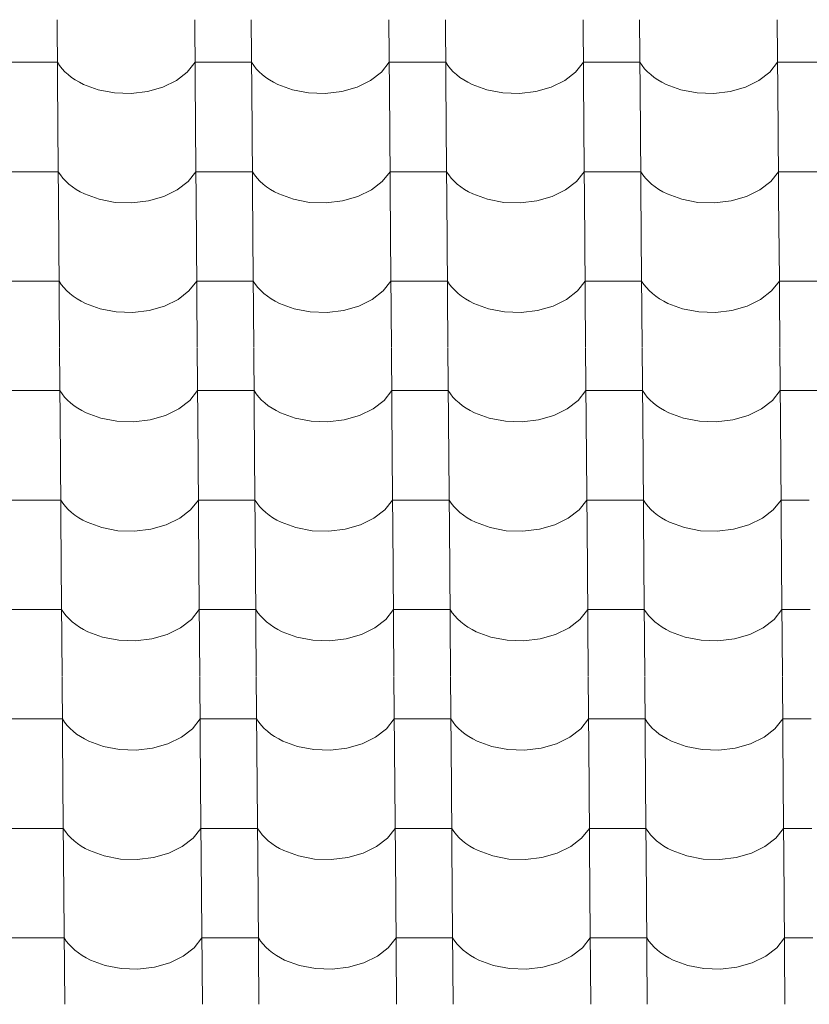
# Model space of a CAD drawing. Header units: millimetres. Extents: x -27785 to 104762, y -947 to 11132.
# Tile 78 of 146: x -11489 to -10818, y 8899 to 9735. Entities that reach past the tile are written whole.
import ezdxf

# ---------------------------------------------------------------- set-up
doc = ezdxf.new("R2010")
doc.units = ezdxf.units.MM
doc.header["$MEASUREMENT"] = 0
doc.layers.add('POHLED JIŽNÍ_1_Bourané_Výplně - Povrchové', color=7, linetype='Continuous')
doc.layers.add('POHLED JIŽNÍ_1_Konstrukce - nosné', color=7, linetype='Continuous')

# ---------------------------------------------------------------- blocks, each defined once
blk = doc.blocks.new('*X2', base_point=(-29303.7, -27473.93))
at = {"layer": 'POHLED JIŽNÍ_1_Bourané_Výplně - Povrchové', "color": 7, "linetype": 'Continuous', "lineweight": 13}
for p, q in [((-11456.89, 9735.37), (-11456.17, 9642.69)), ((-11339.93, 9735.37), (-11339.21, 9642.69)), ((-11291.9, 9735.37), (-11291.17, 9642.69)), ((-11174.93, 9735.37), (-11174.21, 9642.69)), ((-11126.9, 9735.37), (-11126.18, 9642.69)), ((-11009.94, 9735.37), (-11009.22, 9642.69)), ((-10961.9, 9735.37), (-10961.18, 9642.69)), ((-10844.94, 9735.37), (-10844.22, 9642.69)), ((-11480.63, 9699.21), (-11504.64, 9699.21)), ((-11456.61, 9699.21), (-11480.63, 9699.21)), ((-11456.61, 9699.21), (-11454.76, 9696.42)), ((-11346.25, 9690.83), (-11339.65, 9699.21)), ((-11315.63, 9699.21), (-11339.65, 9699.21)), ((-11291.61, 9699.21), (-11315.63, 9699.21)), ((-11291.61, 9699.21), (-11289.77, 9696.42)), ((-11181.26, 9690.83), (-11174.65, 9699.21)), ((-11150.64, 9699.21), (-11174.65, 9699.21)), ((-11126.62, 9699.21), (-11150.64, 9699.21)), ((-11126.62, 9699.21), (-11124.77, 9696.42)), ((-11016.26, 9690.83), (-11009.66, 9699.21)), ((-10985.64, 9699.21), (-11009.66, 9699.21)), ((-10961.62, 9699.21), (-10985.64, 9699.21)), ((-10961.62, 9699.21), (-10959.78, 9696.42)), ((-10851.26, 9690.83), (-10844.66, 9699.21)), ((-10820.64, 9699.21), (-10844.66, 9699.21)), ((-10796.63, 9699.21), (-10820.64, 9699.21)), ((-11454.76, 9696.42), (-11452.62, 9693.72)), ((-11452.62, 9693.72), (-11450.19, 9691.14)), ((-11450.19, 9691.14), (-11447.49, 9688.67)), ((-11355.51, 9683.65), (-11346.25, 9690.83)), ((-11289.77, 9696.42), (-11287.63, 9693.72)), ((-11287.63, 9693.72), (-11285.2, 9691.14)), ((-11285.2, 9691.14), (-11282.5, 9688.67)), ((-11190.51, 9683.65), (-11181.26, 9690.83)), ((-11124.77, 9696.42), (-11122.63, 9693.72)), ((-11122.63, 9693.72), (-11120.2, 9691.14)), ((-11120.2, 9691.14), (-11117.5, 9688.67)), ((-11025.51, 9683.65), (-11016.26, 9690.83)), ((-10959.78, 9696.42), (-10957.63, 9693.72)), ((-10957.63, 9693.72), (-10955.21, 9691.14)), ((-10955.21, 9691.14), (-10952.51, 9688.67)), ((-10860.52, 9683.65), (-10851.26, 9690.83)), ((-11447.49, 9688.67), (-11444.54, 9686.34)), ((-11444.54, 9686.34), (-11441.33, 9684.17)), ((-11441.33, 9684.17), (-11437.91, 9682.15)), ((-11437.91, 9682.15), (-11434.27, 9680.3)), ((-11366.94, 9678.06), (-11355.51, 9683.65)), ((-11282.5, 9688.67), (-11279.54, 9686.34)), ((-11279.54, 9686.34), (-11276.34, 9684.17)), ((-11276.34, 9684.17), (-11272.91, 9682.15)), ((-11272.91, 9682.15), (-11269.27, 9680.3)), ((-11201.94, 9678.06), (-11190.51, 9683.65)), ((-11117.5, 9688.67), (-11114.54, 9686.34)), ((-11114.54, 9686.34), (-11111.34, 9684.17)), ((-11111.34, 9684.17), (-11107.91, 9682.15)), ((-11107.91, 9682.15), (-11104.28, 9680.3)), ((-11036.95, 9678.06), (-11025.51, 9683.65)), ((-10952.51, 9688.67), (-10949.55, 9686.34)), ((-10949.55, 9686.34), (-10946.35, 9684.17)), ((-10946.35, 9684.17), (-10942.92, 9682.15)), ((-10942.92, 9682.15), (-10939.28, 9680.3)), ((-10871.95, 9678.06), (-10860.52, 9683.65)), ((-11434.27, 9680.3), (-11421.79, 9675.73)), ((-11421.79, 9675.73), (-11408.11, 9673.14)), ((-11408.11, 9673.14), (-11393.93, 9672.67)), ((-11393.93, 9672.67), (-11379.97, 9674.34)), ((-11379.97, 9674.34), (-11366.94, 9678.06)), ((-11269.27, 9680.3), (-11256.8, 9675.73)), ((-11256.8, 9675.73), (-11243.12, 9673.14)), ((-11243.12, 9673.14), (-11228.93, 9672.67)), ((-11228.93, 9672.67), (-11214.97, 9674.34)), ((-11214.97, 9674.34), (-11201.94, 9678.06)), ((-11104.28, 9680.3), (-11091.8, 9675.73)), ((-11091.8, 9675.73), (-11078.12, 9673.14)), ((-11078.12, 9673.14), (-11063.94, 9672.67)), ((-11063.94, 9672.67), (-11049.98, 9674.34)), ((-11049.98, 9674.34), (-11036.95, 9678.06)), ((-10939.28, 9680.3), (-10926.8, 9675.73)), ((-10926.8, 9675.73), (-10913.12, 9673.14)), ((-10913.12, 9673.14), (-10898.94, 9672.67)), ((-10898.94, 9672.67), (-10884.98, 9674.34)), ((-10884.98, 9674.34), (-10871.95, 9678.06)), ((-11456.17, 9642.36), (-11455.45, 9549.68)), ((-11339.21, 9642.36), (-11338.49, 9549.68)), ((-11291.17, 9642.36), (-11290.45, 9549.68)), ((-11174.21, 9642.36), (-11173.49, 9549.68)), ((-11126.18, 9642.36), (-11125.46, 9549.68)), ((-11009.21, 9642.36), (-11008.49, 9549.68)), ((-10961.18, 9642.36), (-10960.46, 9549.68)), ((-10844.22, 9642.36), (-10843.5, 9549.68)), ((-11479.9, 9606.2), (-11503.92, 9606.2)), ((-11455.89, 9606.2), (-11479.9, 9606.2)), ((-11455.89, 9606.2), (-11454.04, 9603.41)), ((-11345.53, 9597.82), (-11338.93, 9606.2)), ((-11314.91, 9606.2), (-11338.93, 9606.2)), ((-11290.89, 9606.2), (-11314.91, 9606.2)), ((-11290.89, 9606.2), (-11289.05, 9603.41)), ((-11180.53, 9597.82), (-11173.93, 9606.2)), ((-11149.91, 9606.2), (-11173.93, 9606.2)), ((-11125.89, 9606.2), (-11149.91, 9606.2)), ((-11125.89, 9606.2), (-11124.05, 9603.41)), ((-11015.54, 9597.82), (-11008.93, 9606.2)), ((-10984.92, 9606.2), (-11008.93, 9606.2)), ((-10960.9, 9606.2), (-10984.92, 9606.2)), ((-10960.9, 9606.2), (-10959.05, 9603.41)), ((-10850.54, 9597.82), (-10843.94, 9606.2)), ((-10819.92, 9606.2), (-10843.94, 9606.2)), ((-10795.9, 9606.2), (-10819.92, 9606.2)), ((-11454.04, 9603.41), (-11451.9, 9600.71)), ((-11451.9, 9600.71), (-11449.47, 9598.13)), ((-11449.47, 9598.13), (-11446.77, 9595.66)), ((-11354.78, 9590.65), (-11345.53, 9597.82)), ((-11289.05, 9603.41), (-11286.9, 9600.71)), ((-11286.9, 9600.71), (-11284.48, 9598.13)), ((-11284.48, 9598.13), (-11281.78, 9595.66)), ((-11189.79, 9590.65), (-11180.53, 9597.82)), ((-11124.05, 9603.41), (-11121.91, 9600.71)), ((-11121.91, 9600.71), (-11119.48, 9598.13)), ((-11119.48, 9598.13), (-11116.78, 9595.66)), ((-11024.79, 9590.65), (-11015.54, 9597.82)), ((-10959.05, 9603.41), (-10956.91, 9600.71)), ((-10956.91, 9600.71), (-10954.48, 9598.13)), ((-10954.48, 9598.13), (-10951.78, 9595.66)), ((-10859.79, 9590.65), (-10850.54, 9597.82)), ((-11446.77, 9595.66), (-11443.81, 9593.34)), ((-11443.81, 9593.34), (-11440.61, 9591.16)), ((-11440.61, 9591.16), (-11437.18, 9589.14)), ((-11437.18, 9589.14), (-11433.55, 9587.29)), ((-11366.22, 9585.05), (-11354.78, 9590.65)), ((-11281.78, 9595.66), (-11278.82, 9593.34)), ((-11278.82, 9593.34), (-11275.61, 9591.16)), ((-11275.61, 9591.16), (-11272.19, 9589.14)), ((-11272.19, 9589.14), (-11268.55, 9587.29)), ((-11201.22, 9585.05), (-11189.79, 9590.65)), ((-11116.78, 9595.66), (-11113.82, 9593.34)), ((-11113.82, 9593.34), (-11110.62, 9591.16)), ((-11110.62, 9591.16), (-11107.19, 9589.14)), ((-11107.19, 9589.14), (-11103.56, 9587.29)), ((-11036.22, 9585.05), (-11024.79, 9590.65)), ((-10951.78, 9595.66), (-10948.82, 9593.34)), ((-10948.82, 9593.34), (-10945.62, 9591.16)), ((-10945.62, 9591.16), (-10942.2, 9589.14)), ((-10942.2, 9589.14), (-10938.56, 9587.29)), ((-10871.23, 9585.05), (-10859.79, 9590.65)), ((-11433.55, 9587.29), (-11421.07, 9582.72)), ((-11421.07, 9582.72), (-11407.39, 9580.13)), ((-11393.21, 9579.66), (-11379.24, 9581.33)), ((-11379.24, 9581.33), (-11366.22, 9585.05)), ((-11268.55, 9587.29), (-11256.07, 9582.72)), ((-11256.07, 9582.72), (-11242.39, 9580.13)), ((-11228.21, 9579.66), (-11214.25, 9581.33)), ((-11214.25, 9581.33), (-11201.22, 9585.05)), ((-11103.56, 9587.29), (-11091.08, 9582.72)), ((-11091.08, 9582.72), (-11077.4, 9580.13)), ((-11063.21, 9579.66), (-11049.25, 9581.33)), ((-11049.25, 9581.33), (-11036.22, 9585.05)), ((-10938.56, 9587.29), (-10926.08, 9582.72)), ((-10926.08, 9582.72), (-10912.4, 9580.13)), ((-10898.22, 9579.66), (-10884.26, 9581.33)), ((-10884.26, 9581.33), (-10871.23, 9585.05)), ((-11407.39, 9580.13), (-11393.21, 9579.66)), ((-11242.39, 9580.13), (-11228.21, 9579.66)), ((-11077.4, 9580.13), (-11063.21, 9579.66)), ((-10912.4, 9580.13), (-10898.22, 9579.66)), ((-11455.44, 9549.35), (-11454.72, 9456.68)), ((-11338.48, 9549.35), (-11337.76, 9456.68)), ((-11290.45, 9549.35), (-11289.73, 9456.68)), ((-11173.49, 9549.35), (-11172.77, 9456.68)), ((-11125.45, 9549.35), (-11124.73, 9456.68)), ((-11008.49, 9549.35), (-11007.77, 9456.68)), ((-10960.46, 9549.35), (-10959.74, 9456.68)), ((-10843.49, 9549.35), (-10842.77, 9456.68)), ((-11479.18, 9513.19), (-11503.2, 9513.19)), ((-11455.16, 9513.19), (-11479.18, 9513.19)), ((-11455.16, 9513.19), (-11453.32, 9510.4)), ((-11453.32, 9510.4), (-11451.18, 9507.7)), ((-11451.18, 9507.7), (-11448.75, 9505.12)), ((-11344.8, 9504.81), (-11338.2, 9513.19)), ((-11314.18, 9513.19), (-11338.2, 9513.19)), ((-11290.17, 9513.19), (-11314.18, 9513.19)), ((-11290.17, 9513.19), (-11288.32, 9510.4)), ((-11288.32, 9510.4), (-11286.18, 9507.7)), ((-11286.18, 9507.7), (-11283.75, 9505.12)), ((-11179.81, 9504.81), (-11173.21, 9513.19)), ((-11149.19, 9513.19), (-11173.21, 9513.19)), ((-11125.17, 9513.19), (-11149.19, 9513.19)), ((-11125.17, 9513.19), (-11123.33, 9510.4)), ((-11123.33, 9510.4), (-11121.18, 9507.7)), ((-11121.18, 9507.7), (-11118.76, 9505.12)), ((-11014.81, 9504.81), (-11008.21, 9513.19)), ((-10984.19, 9513.19), (-11008.21, 9513.19)), ((-10960.18, 9513.19), (-10984.19, 9513.19)), ((-10960.18, 9513.19), (-10958.33, 9510.4)), ((-10958.33, 9510.4), (-10956.19, 9507.7)), ((-10956.19, 9507.7), (-10953.76, 9505.12)), ((-10849.82, 9504.81), (-10843.21, 9513.19)), ((-10819.2, 9513.19), (-10843.21, 9513.19)), ((-10795.18, 9513.19), (-10819.2, 9513.19)), ((-11448.75, 9505.12), (-11446.05, 9502.65)), ((-11446.05, 9502.65), (-11443.09, 9500.33)), ((-11443.09, 9500.33), (-11439.89, 9498.15)), ((-11439.89, 9498.15), (-11436.46, 9496.13)), ((-11365.49, 9492.05), (-11354.06, 9497.64)), ((-11354.06, 9497.64), (-11344.8, 9504.81)), ((-11283.75, 9505.12), (-11281.05, 9502.65)), ((-11281.05, 9502.65), (-11278.09, 9500.33)), ((-11278.09, 9500.33), (-11274.89, 9498.15)), ((-11274.89, 9498.15), (-11271.46, 9496.13)), ((-11200.5, 9492.05), (-11189.06, 9497.64)), ((-11189.06, 9497.64), (-11179.81, 9504.81)), ((-11118.76, 9505.12), (-11116.06, 9502.65)), ((-11116.06, 9502.65), (-11113.1, 9500.33)), ((-11113.1, 9500.33), (-11109.9, 9498.15)), ((-11109.9, 9498.15), (-11106.47, 9496.13)), ((-11035.5, 9492.05), (-11024.07, 9497.64)), ((-11024.07, 9497.64), (-11014.81, 9504.81)), ((-10953.76, 9505.12), (-10951.06, 9502.65)), ((-10951.06, 9502.65), (-10948.1, 9500.33)), ((-10948.1, 9500.33), (-10944.9, 9498.15)), ((-10944.9, 9498.15), (-10941.47, 9496.13)), ((-10870.5, 9492.05), (-10859.07, 9497.64)), ((-10859.07, 9497.64), (-10849.82, 9504.81)), ((-11436.46, 9496.13), (-11432.82, 9494.28)), ((-11432.82, 9494.28), (-11420.34, 9489.71)), ((-11420.34, 9489.71), (-11406.67, 9487.12)), ((-11378.52, 9488.32), (-11365.49, 9492.05)), ((-11271.46, 9496.13), (-11267.83, 9494.28)), ((-11267.83, 9494.28), (-11255.35, 9489.71)), ((-11255.35, 9489.71), (-11241.67, 9487.12)), ((-11213.53, 9488.32), (-11200.5, 9492.05)), ((-11106.47, 9496.13), (-11102.83, 9494.28)), ((-11102.83, 9494.28), (-11090.35, 9489.71)), ((-11090.35, 9489.71), (-11076.67, 9487.12)), ((-11048.53, 9488.32), (-11035.5, 9492.05)), ((-10941.47, 9496.13), (-10937.84, 9494.28)), ((-10937.84, 9494.28), (-10925.36, 9489.71)), ((-10925.36, 9489.71), (-10911.68, 9487.12)), ((-10883.53, 9488.32), (-10870.5, 9492.05)), ((-11406.67, 9487.12), (-11392.48, 9486.65)), ((-11392.48, 9486.65), (-11378.52, 9488.32)), ((-11241.67, 9487.12), (-11227.49, 9486.65)), ((-11227.49, 9486.65), (-11213.53, 9488.32)), ((-11076.67, 9487.12), (-11062.49, 9486.65)), ((-11062.49, 9486.65), (-11048.53, 9488.32)), ((-10911.68, 9487.12), (-10897.5, 9486.65)), ((-10897.5, 9486.65), (-10883.53, 9488.32)), ((-11454.72, 9456.34), (-11454, 9363.67)), ((-11337.76, 9456.34), (-11337.04, 9363.67)), ((-11289.72, 9456.34), (-11289, 9363.67)), ((-11172.76, 9456.34), (-11172.04, 9363.67)), ((-11124.73, 9456.34), (-11124.01, 9363.67)), ((-11007.77, 9456.34), (-11007.05, 9363.67)), ((-10959.73, 9456.34), (-10959.01, 9363.67)), ((-10842.77, 9456.34), (-10842.05, 9363.67)), ((-11478.46, 9420.18), (-11502.47, 9420.18)), ((-11454.44, 9420.18), (-11478.46, 9420.18)), ((-11454.44, 9420.18), (-11452.59, 9417.39)), ((-11452.59, 9417.39), (-11450.45, 9414.7)), ((-11450.45, 9414.7), (-11448.02, 9412.11)), ((-11344.08, 9411.8), (-11337.48, 9420.18)), ((-11313.46, 9420.18), (-11337.48, 9420.18)), ((-11289.44, 9420.18), (-11313.46, 9420.18)), ((-11289.44, 9420.18), (-11287.6, 9417.39)), ((-11287.6, 9417.39), (-11285.46, 9414.7)), ((-11285.46, 9414.7), (-11283.03, 9412.11)), ((-11179.08, 9411.8), (-11172.48, 9420.18)), ((-11148.46, 9420.18), (-11172.48, 9420.18)), ((-11124.45, 9420.18), (-11148.46, 9420.18)), ((-11124.45, 9420.18), (-11122.6, 9417.39)), ((-11122.6, 9417.39), (-11120.46, 9414.7)), ((-11120.46, 9414.7), (-11118.03, 9412.11)), ((-11014.09, 9411.8), (-11007.49, 9420.18)), ((-10983.47, 9420.18), (-11007.49, 9420.18)), ((-10959.45, 9420.18), (-10983.47, 9420.18)), ((-10959.45, 9420.18), (-10957.61, 9417.39)), ((-10957.61, 9417.39), (-10955.46, 9414.7)), ((-10955.46, 9414.7), (-10953.04, 9412.11)), ((-10849.09, 9411.8), (-10842.49, 9420.18)), ((-10818.47, 9420.18), (-10842.49, 9420.18)), ((-10794.46, 9420.18), (-10818.47, 9420.18)), ((-11448.02, 9412.11), (-11445.32, 9409.64)), ((-11445.32, 9409.64), (-11442.37, 9407.32)), ((-11442.37, 9407.32), (-11439.16, 9405.14)), ((-11439.16, 9405.14), (-11435.74, 9403.12)), ((-11353.33, 9404.63), (-11344.08, 9411.8)), ((-11283.03, 9412.11), (-11280.33, 9409.64)), ((-11280.33, 9409.64), (-11277.37, 9407.32)), ((-11277.37, 9407.32), (-11274.17, 9405.14)), ((-11274.17, 9405.14), (-11270.74, 9403.12)), ((-11188.34, 9404.63), (-11179.08, 9411.8)), ((-11118.03, 9412.11), (-11115.33, 9409.64)), ((-11115.33, 9409.64), (-11112.37, 9407.32)), ((-11112.37, 9407.32), (-11109.17, 9405.14)), ((-11109.17, 9405.14), (-11105.74, 9403.12)), ((-11023.34, 9404.63), (-11014.09, 9411.8)), ((-10953.04, 9412.11), (-10950.34, 9409.64)), ((-10950.34, 9409.64), (-10947.38, 9407.32)), ((-10947.38, 9407.32), (-10944.18, 9405.14)), ((-10944.18, 9405.14), (-10940.75, 9403.12)), ((-10858.35, 9404.63), (-10849.09, 9411.8)), ((-11435.74, 9403.12), (-11432.1, 9401.27)), ((-11432.1, 9401.27), (-11419.62, 9396.7)), ((-11419.62, 9396.7), (-11405.94, 9394.11)), ((-11377.8, 9395.31), (-11364.77, 9399.04)), ((-11364.77, 9399.04), (-11353.33, 9404.63)), ((-11270.74, 9403.12), (-11267.1, 9401.27)), ((-11267.1, 9401.27), (-11254.63, 9396.7)), ((-11254.63, 9396.7), (-11240.95, 9394.11)), ((-11212.8, 9395.31), (-11199.77, 9399.04)), ((-11199.77, 9399.04), (-11188.34, 9404.63)), ((-11105.74, 9403.12), (-11102.11, 9401.27)), ((-11102.11, 9401.27), (-11089.63, 9396.7)), ((-11089.63, 9396.7), (-11075.95, 9394.11)), ((-11047.81, 9395.31), (-11034.78, 9399.04)), ((-11034.78, 9399.04), (-11023.34, 9404.63)), ((-10940.75, 9403.12), (-10937.11, 9401.27)), ((-10937.11, 9401.27), (-10924.63, 9396.7)), ((-10924.63, 9396.7), (-10910.95, 9394.11)), ((-10882.81, 9395.31), (-10869.78, 9399.04)), ((-10869.78, 9399.04), (-10858.35, 9404.63)), ((-11405.94, 9394.11), (-11391.76, 9393.64)), ((-11391.76, 9393.64), (-11377.8, 9395.31)), ((-11240.95, 9394.11), (-11226.76, 9393.64)), ((-11226.76, 9393.64), (-11212.8, 9395.31)), ((-11075.95, 9394.11), (-11061.77, 9393.64)), ((-11061.77, 9393.64), (-11047.81, 9395.31)), ((-10910.95, 9394.11), (-10896.77, 9393.64)), ((-10896.77, 9393.64), (-10882.81, 9395.31)), ((-11454, 9363.33), (-11453.28, 9270.66)), ((-11337.04, 9363.33), (-11336.31, 9270.66)), ((-11289, 9363.33), (-11288.28, 9270.66)), ((-11172.04, 9363.33), (-11171.32, 9270.66)), ((-11124.01, 9363.33), (-11123.28, 9270.66)), ((-11007.04, 9363.33), (-11006.32, 9270.66)), ((-10959.01, 9363.33), (-10958.29, 9270.66)), ((-10842.05, 9363.33), (-10841.33, 9270.66)), ((-11477.73, 9327.18), (-11501.75, 9327.18)), ((-11453.72, 9327.18), (-11477.73, 9327.18)), ((-11453.72, 9327.18), (-11451.87, 9324.38)), ((-11451.87, 9324.38), (-11449.73, 9321.69)), ((-11449.73, 9321.69), (-11447.3, 9319.1)), ((-11343.36, 9318.79), (-11336.75, 9327.18)), ((-11312.74, 9327.18), (-11336.75, 9327.18)), ((-11288.72, 9327.18), (-11312.74, 9327.18)), ((-11288.72, 9327.18), (-11286.87, 9324.38)), ((-11286.87, 9324.38), (-11284.73, 9321.69)), ((-11284.73, 9321.69), (-11282.3, 9319.1)), ((-11178.36, 9318.79), (-11171.76, 9327.18)), ((-11147.74, 9327.18), (-11171.76, 9327.18)), ((-11123.72, 9327.18), (-11147.74, 9327.18)), ((-11123.72, 9327.18), (-11121.88, 9324.38)), ((-11121.88, 9324.38), (-11119.74, 9321.69)), ((-11119.74, 9321.69), (-11117.31, 9319.1)), ((-11013.36, 9318.79), (-11006.76, 9327.18)), ((-10982.75, 9327.18), (-11006.76, 9327.18)), ((-10958.73, 9327.18), (-10982.75, 9327.18)), ((-10958.73, 9327.18), (-10956.88, 9324.38)), ((-10956.88, 9324.38), (-10954.74, 9321.69)), ((-10954.74, 9321.69), (-10952.31, 9319.1)), ((-10848.37, 9318.79), (-10841.77, 9327.18)), ((-10817.75, 9327.18), (-10841.77, 9327.18)), ((-11447.3, 9319.1), (-11444.6, 9316.64)), ((-11444.6, 9316.64), (-11441.64, 9314.31)), ((-11441.64, 9314.31), (-11438.44, 9312.13)), ((-11352.61, 9311.62), (-11343.36, 9318.79)), ((-11282.3, 9319.1), (-11279.6, 9316.64)), ((-11279.6, 9316.64), (-11276.65, 9314.31)), ((-11276.65, 9314.31), (-11273.44, 9312.13)), ((-11187.61, 9311.62), (-11178.36, 9318.79)), ((-11117.31, 9319.1), (-11114.61, 9316.64)), ((-11114.61, 9316.64), (-11111.65, 9314.31)), ((-11111.65, 9314.31), (-11108.45, 9312.13)), ((-11022.62, 9311.62), (-11013.36, 9318.79)), ((-10952.31, 9319.1), (-10949.61, 9316.64)), ((-10949.61, 9316.64), (-10946.65, 9314.31)), ((-10946.65, 9314.31), (-10943.45, 9312.13)), ((-10857.62, 9311.62), (-10848.37, 9318.79)), ((-11438.44, 9312.13), (-11435.01, 9310.11)), ((-11435.01, 9310.11), (-11431.38, 9308.26)), ((-11431.38, 9308.26), (-11418.9, 9303.69)), ((-11377.07, 9302.3), (-11364.04, 9306.03)), ((-11364.04, 9306.03), (-11352.61, 9311.62)), ((-11273.44, 9312.13), (-11270.02, 9310.11)), ((-11270.02, 9310.11), (-11266.38, 9308.26)), ((-11266.38, 9308.26), (-11253.9, 9303.69)), ((-11212.08, 9302.3), (-11199.05, 9306.03)), ((-11199.05, 9306.03), (-11187.61, 9311.62)), ((-11108.45, 9312.13), (-11105.02, 9310.11)), ((-11105.02, 9310.11), (-11101.38, 9308.26)), ((-11101.38, 9308.26), (-11088.91, 9303.69)), ((-11047.08, 9302.3), (-11034.05, 9306.03)), ((-11034.05, 9306.03), (-11022.62, 9311.62)), ((-10943.45, 9312.13), (-10940.02, 9310.11)), ((-10940.02, 9310.11), (-10936.39, 9308.26)), ((-10936.39, 9308.26), (-10923.91, 9303.69)), ((-10882.09, 9302.3), (-10869.06, 9306.03)), ((-10869.06, 9306.03), (-10857.62, 9311.62)), ((-11418.9, 9303.69), (-11405.22, 9301.1)), ((-11405.22, 9301.1), (-11391.04, 9300.63)), ((-11391.04, 9300.63), (-11377.07, 9302.3)), ((-11253.9, 9303.69), (-11240.22, 9301.1)), ((-11240.22, 9301.1), (-11226.04, 9300.63)), ((-11226.04, 9300.63), (-11212.08, 9302.3)), ((-11088.91, 9303.69), (-11075.23, 9301.1)), ((-11075.23, 9301.1), (-11061.04, 9300.63)), ((-11061.04, 9300.63), (-11047.08, 9302.3)), ((-10923.91, 9303.69), (-10910.23, 9301.1)), ((-10910.23, 9301.1), (-10896.05, 9300.63)), ((-10896.05, 9300.63), (-10882.09, 9302.3)), ((-11453.27, 9270.32), (-11452.55, 9177.65)), ((-11336.31, 9270.32), (-11335.59, 9177.65)), ((-11288.28, 9270.32), (-11287.56, 9177.65)), ((-11171.32, 9270.32), (-11170.59, 9177.65)), ((-11123.28, 9270.32), (-11122.56, 9177.65)), ((-11006.32, 9270.32), (-11005.6, 9177.65)), ((-10958.29, 9270.32), (-10957.56, 9177.65)), ((-10841.32, 9270.32), (-10840.6, 9177.65)), ((-11477.01, 9234.17), (-11501.03, 9234.17)), ((-11452.99, 9234.17), (-11477.01, 9234.17)), ((-11452.99, 9234.17), (-11451.15, 9231.37)), ((-11451.15, 9231.37), (-11449, 9228.68)), ((-11342.63, 9225.78), (-11336.03, 9234.17)), ((-11312.01, 9234.17), (-11336.03, 9234.17)), ((-11288, 9234.17), (-11312.01, 9234.17)), ((-11288, 9234.17), (-11286.15, 9231.37)), ((-11286.15, 9231.37), (-11284.01, 9228.68)), ((-11177.64, 9225.78), (-11171.03, 9234.17)), ((-11147.02, 9234.17), (-11171.03, 9234.17)), ((-11123, 9234.17), (-11147.02, 9234.17)), ((-11123, 9234.17), (-11121.15, 9231.37)), ((-11121.15, 9231.37), (-11119.01, 9228.68)), ((-11012.64, 9225.78), (-11006.04, 9234.17)), ((-10982.02, 9234.17), (-11006.04, 9234.17)), ((-10958, 9234.17), (-10982.02, 9234.17)), ((-10958, 9234.17), (-10956.16, 9231.37)), ((-10956.16, 9231.37), (-10954.02, 9228.68)), ((-10847.65, 9225.78), (-10841.04, 9234.17)), ((-10817.03, 9234.17), (-10841.04, 9234.17)), ((-11449, 9228.68), (-11446.58, 9226.09)), ((-11446.58, 9226.09), (-11443.88, 9223.63)), ((-11443.88, 9223.63), (-11440.92, 9221.3)), ((-11440.92, 9221.3), (-11437.72, 9219.12)), ((-11351.89, 9218.61), (-11342.63, 9225.78)), ((-11284.01, 9228.68), (-11281.58, 9226.09)), ((-11281.58, 9226.09), (-11278.88, 9223.63)), ((-11278.88, 9223.63), (-11275.92, 9221.3)), ((-11275.92, 9221.3), (-11272.72, 9219.12)), ((-11186.89, 9218.61), (-11177.64, 9225.78)), ((-11119.01, 9228.68), (-11116.58, 9226.09)), ((-11116.58, 9226.09), (-11113.88, 9223.63)), ((-11113.88, 9223.63), (-11110.93, 9221.3)), ((-11110.93, 9221.3), (-11107.72, 9219.12)), ((-11021.9, 9218.61), (-11012.64, 9225.78)), ((-10954.02, 9228.68), (-10951.59, 9226.09)), ((-10951.59, 9226.09), (-10948.89, 9223.63)), ((-10948.89, 9223.63), (-10945.93, 9221.3)), ((-10945.93, 9221.3), (-10942.73, 9219.12)), ((-10856.9, 9218.61), (-10847.65, 9225.78)), ((-11437.72, 9219.12), (-11434.29, 9217.1)), ((-11434.29, 9217.1), (-11430.65, 9215.25)), ((-11430.65, 9215.25), (-11418.17, 9210.68)), ((-11376.35, 9209.29), (-11363.32, 9213.02)), ((-11363.32, 9213.02), (-11351.89, 9218.61)), ((-11272.72, 9219.12), (-11269.29, 9217.1)), ((-11269.29, 9217.1), (-11265.66, 9215.25)), ((-11265.66, 9215.25), (-11253.18, 9210.68)), ((-11211.35, 9209.29), (-11198.32, 9213.02)), ((-11198.32, 9213.02), (-11186.89, 9218.61)), ((-11107.72, 9219.12), (-11104.3, 9217.1)), ((-11104.3, 9217.1), (-11100.66, 9215.25)), ((-11100.66, 9215.25), (-11088.18, 9210.68)), ((-11046.36, 9209.29), (-11033.33, 9213.02)), ((-11033.33, 9213.02), (-11021.9, 9218.61)), ((-10942.73, 9219.12), (-10939.3, 9217.1)), ((-10939.3, 9217.1), (-10935.66, 9215.25)), ((-10935.66, 9215.25), (-10923.19, 9210.68)), ((-10881.36, 9209.29), (-10868.33, 9213.02)), ((-10868.33, 9213.02), (-10856.9, 9218.61)), ((-11418.17, 9210.68), (-11404.49, 9208.09)), ((-11404.49, 9208.09), (-11390.31, 9207.62)), ((-11390.31, 9207.62), (-11376.35, 9209.29)), ((-11253.18, 9210.68), (-11239.5, 9208.09)), ((-11239.5, 9208.09), (-11225.32, 9207.62)), ((-11225.32, 9207.62), (-11211.35, 9209.29)), ((-11088.18, 9210.68), (-11074.5, 9208.09)), ((-11074.5, 9208.09), (-11060.32, 9207.62)), ((-11060.32, 9207.62), (-11046.36, 9209.29)), ((-10923.19, 9210.68), (-10909.51, 9208.09)), ((-10909.51, 9208.09), (-10895.32, 9207.62)), ((-10895.32, 9207.62), (-10881.36, 9209.29)), ((-11452.55, 9177.31), (-11451.83, 9084.64)), ((-11335.59, 9177.31), (-11334.87, 9084.64)), ((-11287.55, 9177.31), (-11286.83, 9084.64)), ((-11170.59, 9177.31), (-11169.87, 9084.64)), ((-11122.56, 9177.31), (-11121.84, 9084.64)), ((-11005.6, 9177.31), (-11004.88, 9084.64)), ((-10957.56, 9177.31), (-10956.84, 9084.64)), ((-10840.6, 9177.31), (-10839.88, 9084.64)), ((-11476.29, 9141.16), (-11500.3, 9141.16)), ((-11452.27, 9141.16), (-11476.29, 9141.16)), ((-11452.27, 9141.16), (-11450.42, 9138.36)), ((-11450.42, 9138.36), (-11448.28, 9135.67)), ((-11341.91, 9132.77), (-11335.31, 9141.16)), ((-11311.29, 9141.16), (-11335.31, 9141.16)), ((-11287.27, 9141.16), (-11311.29, 9141.16)), ((-11287.27, 9141.16), (-11285.43, 9138.36)), ((-11285.43, 9138.36), (-11283.28, 9135.67)), ((-11176.91, 9132.77), (-11170.31, 9141.16)), ((-11146.29, 9141.16), (-11170.31, 9141.16)), ((-11122.28, 9141.16), (-11146.29, 9141.16)), ((-11122.28, 9141.16), (-11120.43, 9138.36)), ((-11120.43, 9138.36), (-11118.29, 9135.67)), ((-11011.92, 9132.77), (-11005.31, 9141.16)), ((-10981.3, 9141.16), (-11005.31, 9141.16)), ((-10957.28, 9141.16), (-10981.3, 9141.16)), ((-10957.28, 9141.16), (-10955.44, 9138.36)), ((-10955.44, 9138.36), (-10953.29, 9135.67)), ((-10846.92, 9132.77), (-10840.32, 9141.16)), ((-10816.3, 9141.16), (-10840.32, 9141.16)), ((-11448.28, 9135.67), (-11445.85, 9133.08)), ((-11445.85, 9133.08), (-11443.15, 9130.62)), ((-11443.15, 9130.62), (-11440.19, 9128.29)), ((-11351.16, 9125.6), (-11341.91, 9132.77)), ((-11283.28, 9135.67), (-11280.86, 9133.08)), ((-11280.86, 9133.08), (-11278.16, 9130.62)), ((-11278.16, 9130.62), (-11275.2, 9128.29)), ((-11186.17, 9125.6), (-11176.91, 9132.77)), ((-11118.29, 9135.67), (-11115.86, 9133.08)), ((-11115.86, 9133.08), (-11113.16, 9130.62)), ((-11113.16, 9130.62), (-11110.2, 9128.29)), ((-11021.17, 9125.6), (-11011.92, 9132.77)), ((-10953.29, 9135.67), (-10950.87, 9133.08)), ((-10950.87, 9133.08), (-10948.16, 9130.62)), ((-10948.16, 9130.62), (-10945.21, 9128.29)), ((-10856.18, 9125.6), (-10846.92, 9132.77)), ((-11440.19, 9128.29), (-11436.99, 9126.11)), ((-11436.99, 9126.11), (-11433.56, 9124.09)), ((-11433.56, 9124.09), (-11429.93, 9122.24)), ((-11429.93, 9122.24), (-11417.45, 9117.67)), ((-11362.6, 9120.01), (-11351.16, 9125.6)), ((-11275.2, 9128.29), (-11272, 9126.11)), ((-11272, 9126.11), (-11268.57, 9124.09)), ((-11268.57, 9124.09), (-11264.93, 9122.24)), ((-11264.93, 9122.24), (-11252.45, 9117.67)), ((-11197.6, 9120.01), (-11186.17, 9125.6)), ((-11110.2, 9128.29), (-11107, 9126.11)), ((-11107, 9126.11), (-11103.57, 9124.09)), ((-11103.57, 9124.09), (-11099.94, 9122.24)), ((-11099.94, 9122.24), (-11087.46, 9117.67)), ((-11032.6, 9120.01), (-11021.17, 9125.6)), ((-10945.21, 9128.29), (-10942, 9126.11)), ((-10942, 9126.11), (-10938.58, 9124.09)), ((-10938.58, 9124.09), (-10934.94, 9122.24)), ((-10934.94, 9122.24), (-10922.46, 9117.67)), ((-10867.61, 9120.01), (-10856.18, 9125.6)), ((-11417.45, 9117.67), (-11403.77, 9115.08)), ((-11403.77, 9115.08), (-11389.59, 9114.61)), ((-11389.59, 9114.61), (-11375.63, 9116.28)), ((-11375.63, 9116.28), (-11362.6, 9120.01)), ((-11252.45, 9117.67), (-11238.77, 9115.08)), ((-11238.77, 9115.08), (-11224.59, 9114.61)), ((-11224.59, 9114.61), (-11210.63, 9116.28)), ((-11210.63, 9116.28), (-11197.6, 9120.01)), ((-11087.46, 9117.67), (-11073.78, 9115.08)), ((-11073.78, 9115.08), (-11059.6, 9114.61)), ((-11059.6, 9114.61), (-11045.63, 9116.28)), ((-11045.63, 9116.28), (-11032.6, 9120.01)), ((-10922.46, 9117.67), (-10908.78, 9115.08)), ((-10908.78, 9115.08), (-10894.6, 9114.61)), ((-10894.6, 9114.61), (-10880.64, 9116.28)), ((-10880.64, 9116.28), (-10867.61, 9120.01)), ((-11451.83, 9084.3), (-11451.11, 8991.63)), ((-11334.86, 9084.3), (-11334.14, 8991.63)), ((-11286.83, 9084.3), (-11286.11, 8991.63)), ((-11169.87, 9084.3), (-11169.15, 8991.63)), ((-11121.83, 9084.3), (-11121.11, 8991.63)), ((-11004.87, 9084.3), (-11004.15, 8991.63)), ((-10956.84, 9084.3), (-10956.12, 8991.63)), ((-10839.88, 9084.3), (-10839.16, 8991.63)), ((-11475.56, 9048.15), (-11499.58, 9048.15)), ((-11451.55, 9048.15), (-11475.56, 9048.15)), ((-11451.55, 9048.15), (-11449.7, 9045.36)), ((-11449.7, 9045.36), (-11447.56, 9042.66)), ((-11341.19, 9039.76), (-11334.58, 9048.15)), ((-11310.57, 9048.15), (-11334.58, 9048.15)), ((-11286.55, 9048.15), (-11310.57, 9048.15)), ((-11286.55, 9048.15), (-11284.7, 9045.36)), ((-11284.7, 9045.36), (-11282.56, 9042.66)), ((-11176.19, 9039.76), (-11169.59, 9048.15)), ((-11145.57, 9048.15), (-11169.59, 9048.15)), ((-11121.55, 9048.15), (-11145.57, 9048.15)), ((-11121.55, 9048.15), (-11119.71, 9045.36)), ((-11119.71, 9045.36), (-11117.57, 9042.66)), ((-11011.19, 9039.76), (-11004.59, 9048.15)), ((-10980.57, 9048.15), (-11004.59, 9048.15)), ((-10956.56, 9048.15), (-10980.57, 9048.15)), ((-10956.56, 9048.15), (-10954.71, 9045.36)), ((-10954.71, 9045.36), (-10952.57, 9042.66)), ((-10846.2, 9039.76), (-10839.6, 9048.15)), ((-10815.58, 9048.15), (-10839.6, 9048.15)), ((-11447.56, 9042.66), (-11445.13, 9040.07)), ((-11445.13, 9040.07), (-11442.43, 9037.61)), ((-11442.43, 9037.61), (-11439.47, 9035.28)), ((-11350.44, 9032.59), (-11341.19, 9039.76)), ((-11282.56, 9042.66), (-11280.13, 9040.07)), ((-11280.13, 9040.07), (-11277.43, 9037.61)), ((-11277.43, 9037.61), (-11274.47, 9035.28)), ((-11185.44, 9032.59), (-11176.19, 9039.76)), ((-11117.57, 9042.66), (-11115.14, 9040.07)), ((-11115.14, 9040.07), (-11112.44, 9037.61)), ((-11112.44, 9037.61), (-11109.48, 9035.28)), ((-11020.45, 9032.59), (-11011.19, 9039.76)), ((-10952.57, 9042.66), (-10950.14, 9040.07)), ((-10950.14, 9040.07), (-10947.44, 9037.61)), ((-10947.44, 9037.61), (-10944.48, 9035.28)), ((-10855.45, 9032.59), (-10846.2, 9039.76)), ((-11439.47, 9035.28), (-11436.27, 9033.1)), ((-11436.27, 9033.1), (-11432.84, 9031.08)), ((-11432.84, 9031.08), (-11429.21, 9029.24)), ((-11429.21, 9029.24), (-11416.73, 9024.66)), ((-11361.87, 9027), (-11350.44, 9032.59)), ((-11274.47, 9035.28), (-11271.27, 9033.1)), ((-11271.27, 9033.1), (-11267.85, 9031.08)), ((-11267.85, 9031.08), (-11264.21, 9029.24)), ((-11264.21, 9029.24), (-11251.73, 9024.66)), ((-11196.88, 9027), (-11185.44, 9032.59)), ((-11109.48, 9035.28), (-11106.28, 9033.1)), ((-11106.28, 9033.1), (-11102.85, 9031.08)), ((-11102.85, 9031.08), (-11099.21, 9029.24)), ((-11099.21, 9029.24), (-11086.73, 9024.66)), ((-11031.88, 9027), (-11020.45, 9032.59)), ((-10944.48, 9035.28), (-10941.28, 9033.1)), ((-10941.28, 9033.1), (-10937.85, 9031.08)), ((-10937.85, 9031.08), (-10934.22, 9029.24)), ((-10934.22, 9029.24), (-10921.74, 9024.66)), ((-10866.89, 9027), (-10855.45, 9032.59)), ((-11416.73, 9024.66), (-11403.05, 9022.08)), ((-11403.05, 9022.08), (-11388.87, 9021.6)), ((-11388.87, 9021.6), (-11374.9, 9023.27)), ((-11374.9, 9023.27), (-11361.87, 9027)), ((-11251.73, 9024.66), (-11238.05, 9022.08)), ((-11238.05, 9022.08), (-11223.87, 9021.6)), ((-11223.87, 9021.6), (-11209.91, 9023.27)), ((-11209.91, 9023.27), (-11196.88, 9027)), ((-11086.73, 9024.66), (-11073.06, 9022.08)), ((-11073.06, 9022.08), (-11058.87, 9021.6)), ((-11058.87, 9021.6), (-11044.91, 9023.27)), ((-11044.91, 9023.27), (-11031.88, 9027)), ((-10921.74, 9024.66), (-10908.06, 9022.08)), ((-10908.06, 9022.08), (-10893.88, 9021.6)), ((-10893.88, 9021.6), (-10879.92, 9023.27)), ((-10879.92, 9023.27), (-10866.89, 9027)), ((-11451.1, 8991.3), (-11450.38, 8898.62)), ((-11334.14, 8991.3), (-11333.42, 8898.62)), ((-11286.11, 8991.3), (-11285.39, 8898.62)), ((-11169.14, 8991.3), (-11168.42, 8898.62)), ((-11121.11, 8991.3), (-11120.39, 8898.62)), ((-11004.15, 8991.3), (-11003.43, 8898.62)), ((-10956.11, 8991.3), (-10955.39, 8898.62)), ((-10839.15, 8991.3), (-10838.43, 8898.62)), ((-11474.84, 8955.14), (-11498.86, 8955.14)), ((-11450.82, 8955.14), (-11474.84, 8955.14)), ((-11450.82, 8955.14), (-11448.98, 8952.35)), ((-11340.46, 8946.75), (-11333.86, 8955.14)), ((-11309.84, 8955.14), (-11333.86, 8955.14)), ((-11285.83, 8955.14), (-11309.84, 8955.14)), ((-11285.83, 8955.14), (-11283.98, 8952.35)), ((-11175.47, 8946.75), (-11168.86, 8955.14)), ((-11144.85, 8955.14), (-11168.86, 8955.14)), ((-11120.83, 8955.14), (-11144.85, 8955.14)), ((-11120.83, 8955.14), (-11118.98, 8952.35)), ((-11010.47, 8946.75), (-11003.87, 8955.14)), ((-10979.85, 8955.14), (-11003.87, 8955.14)), ((-10955.83, 8955.14), (-10979.85, 8955.14)), ((-10955.83, 8955.14), (-10953.99, 8952.35)), ((-10845.47, 8946.75), (-10838.87, 8955.14)), ((-10814.85, 8955.14), (-10838.87, 8955.14)), ((-11448.98, 8952.35), (-11446.83, 8949.65)), ((-11446.83, 8949.65), (-11444.41, 8947.06)), ((-11444.41, 8947.06), (-11441.71, 8944.6)), ((-11349.72, 8939.58), (-11340.46, 8946.75)), ((-11283.98, 8952.35), (-11281.84, 8949.65)), ((-11281.84, 8949.65), (-11279.41, 8947.06)), ((-11279.41, 8947.06), (-11276.71, 8944.6)), ((-11184.72, 8939.58), (-11175.47, 8946.75)), ((-11118.98, 8952.35), (-11116.84, 8949.65)), ((-11116.84, 8949.65), (-11114.41, 8947.06)), ((-11114.41, 8947.06), (-11111.71, 8944.6)), ((-11019.72, 8939.58), (-11010.47, 8946.75)), ((-10953.99, 8952.35), (-10951.85, 8949.65)), ((-10951.85, 8949.65), (-10949.42, 8947.06)), ((-10949.42, 8947.06), (-10946.72, 8944.6)), ((-10854.73, 8939.58), (-10845.47, 8946.75)), ((-11441.71, 8944.6), (-11438.75, 8942.27)), ((-11438.75, 8942.27), (-11435.55, 8940.09)), ((-11435.55, 8940.09), (-11432.12, 8938.07)), ((-11432.12, 8938.07), (-11428.48, 8936.23)), ((-11361.15, 8933.99), (-11349.72, 8939.58)), ((-11276.71, 8944.6), (-11273.75, 8942.27)), ((-11273.75, 8942.27), (-11270.55, 8940.09)), ((-11270.55, 8940.09), (-11267.12, 8938.07)), ((-11267.12, 8938.07), (-11263.49, 8936.23)), ((-11196.15, 8933.99), (-11184.72, 8939.58)), ((-11111.71, 8944.6), (-11108.75, 8942.27)), ((-11108.75, 8942.27), (-11105.55, 8940.09)), ((-11105.55, 8940.09), (-11102.13, 8938.07)), ((-11102.13, 8938.07), (-11098.49, 8936.23)), ((-11031.16, 8933.99), (-11019.72, 8939.58)), ((-10946.72, 8944.6), (-10943.76, 8942.27)), ((-10943.76, 8942.27), (-10940.56, 8940.09)), ((-10940.56, 8940.09), (-10937.13, 8938.07)), ((-10937.13, 8938.07), (-10933.49, 8936.23)), ((-10866.16, 8933.99), (-10854.73, 8939.58)), ((-11428.48, 8936.23), (-11416, 8931.65)), ((-11416, 8931.65), (-11402.32, 8929.07)), ((-11402.32, 8929.07), (-11388.14, 8928.6)), ((-11388.14, 8928.6), (-11374.18, 8930.27)), ((-11374.18, 8930.27), (-11361.15, 8933.99)), ((-11263.49, 8936.23), (-11251.01, 8931.65)), ((-11251.01, 8931.65), (-11237.33, 8929.07)), ((-11237.33, 8929.07), (-11223.15, 8928.6)), ((-11223.15, 8928.6), (-11209.18, 8930.27)), ((-11209.18, 8930.27), (-11196.15, 8933.99)), ((-11098.49, 8936.23), (-11086.01, 8931.65)), ((-11086.01, 8931.65), (-11072.33, 8929.07)), ((-11072.33, 8929.07), (-11058.15, 8928.6)), ((-11058.15, 8928.6), (-11044.19, 8930.27)), ((-11044.19, 8930.27), (-11031.16, 8933.99)), ((-10933.49, 8936.23), (-10921.02, 8931.65)), ((-10921.02, 8931.65), (-10907.34, 8929.07)), ((-10907.34, 8929.07), (-10893.15, 8928.6)), ((-10893.15, 8928.6), (-10879.19, 8930.27)), ((-10879.19, 8930.27), (-10866.16, 8933.99))]:
    blk.add_line(p, q, dxfattribs=at)

msp = doc.modelspace()

# ---------------------------------------------------------------- block references
at = {"layer": 'POHLED JIŽNÍ_1_Konstrukce - nosné', "color": 9, "linetype": 'Continuous', "lineweight": 13}
msp.add_blockref('*X2', (-29303.7, -27473.93), dxfattribs=at)

doc.saveas('drawing.dxf')
